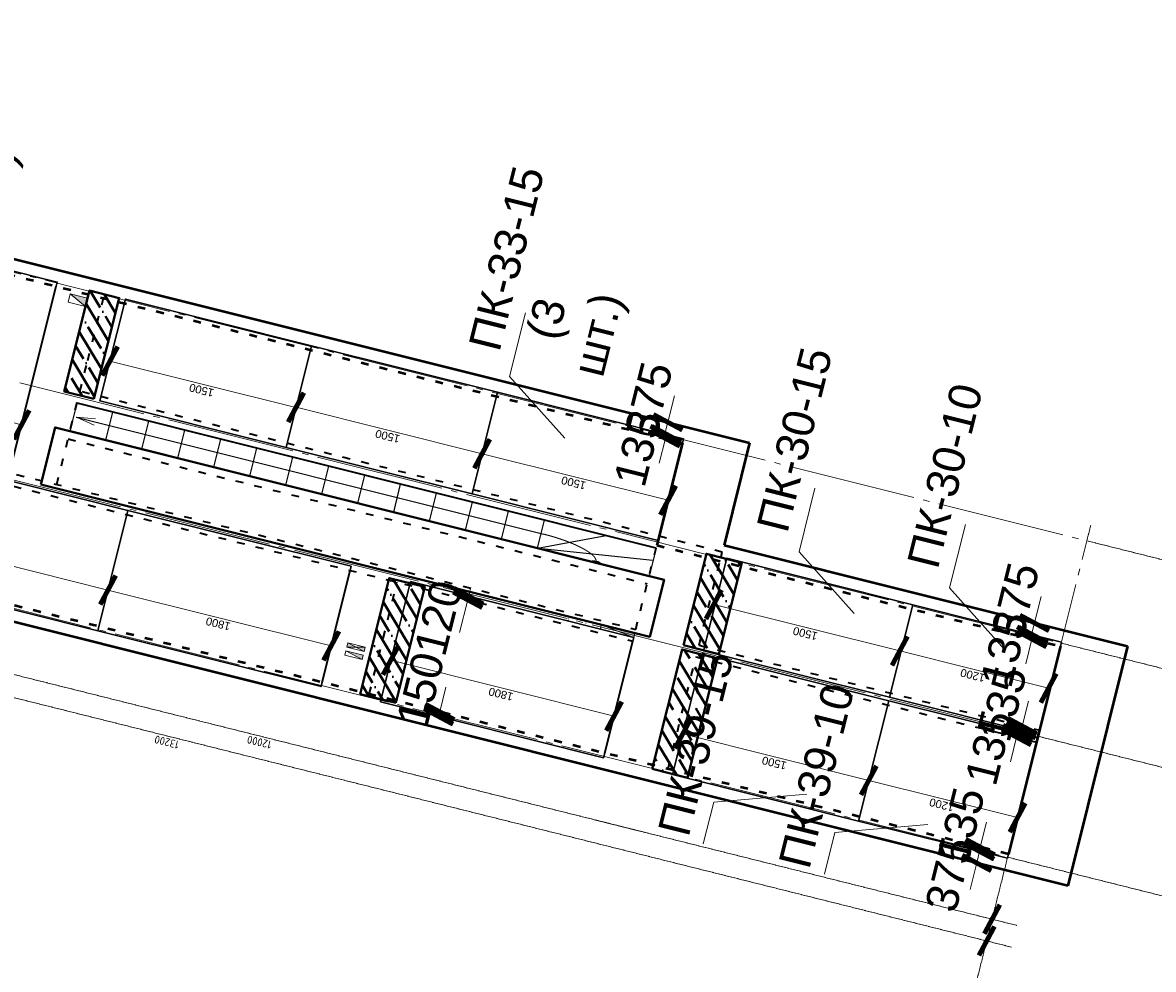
# Model space of a CAD drawing. Header units: millimetres. Extents: x -2096172177 to 2055029645, y -728784453 to 1899906214.
# Tile 31 of 109: x -1998404222 to -1976196839, y 1680583815 to 1699185619. Entities that reach past the tile are written whole.
import ezdxf

# ---------------------------------------------------------------- set-up
doc = ezdxf.new("R2010")
doc.units = ezdxf.units.MM
doc.linetypes.add('ACAD_ISO03W100', pattern=[30, 12, -18])
doc.linetypes.add('DASHDOT_axis', pattern=[24, 20, -1.5, 1, -1.5])
for name, color, linetype, lineweight in [('Вентканалы', 214, 'Continuous', 18), ('Внутренние стены', 3, 'Continuous', 35), ('Лестница', 7, 'Continuous', 25), ('Монолитные участки', 6, 'Continuous', 40), ('Наружные стены', 1, 'Continuous', 50), ('Плиты', 5, 'Continuous', 30), ('Размеры плит', 202, 'Continuous', 18), ('Толщины привязок', 130, 'Continuous', 18)]:
    doc.layers.add(name, color=color, linetype=linetype, lineweight=lineweight)
doc.styles.add('GOST-2.304_Type-B', font='GOST Common.ttf')
doc.styles.add('стиль для стен', font='arial.ttf')
doc.dimstyles.new('размеры плит', dxfattribs={"dimtxt": 2.5, "dimasz": 2.5, "dimexe": 1.25, "dimexo": 0.625, "dimtad": 1, "dimtxsty": 'стиль для стен', "dimblk": 'ARCHTICK', "dimcen": 2.5, "dimse1": 1, "dimse2": 1, "dimclrt": 3, "dimadec": 0, "dimazin": 0, "dimtfac": 1, "dimtmove": 0, "dimatfit": 3, "dimldrblk": 'CLOSEDBLANK', "dimfxl": 0, "dimarcsym": 0})

# ---------------------------------------------------------------- blocks, each defined once
blk = doc.blocks.new('_ArchTick')
at = {"color": 0, "linetype": 'ByBlock', "const_width": 0.15}
blk.add_lwpolyline([(-0.5, -0.5), (0.5, 0.5)], dxfattribs=at)
blk = doc.blocks.new('л')
at = {"layer": 'Лестница'}
blk.add_line((0, 0), (900, 0), dxfattribs=at)
blk = doc.blocks.new('а')
at = {"layer": 'Лестница'}
blk.add_blockref('л', (-900, 0), dxfattribs=at)
blk = doc.blocks.new('*D605')
at = {"layer": 'Defpoints', "color": 0, "transparency": 16777216}
for p in [(1832868, 937239.7), (1832868, 935439.7), (1832923.5, 935439.7)]:
    blk.add_point(p, dxfattribs=at)
at = {"layer": 'Размеры плит', "color": 0, "lineweight": -2, "transparency": 16777216}
blk.add_line((1832868, 937239.7), (1832868, 935439.7), dxfattribs=at)
at = {"layer": 'Размеры плит', "color": 0, "lineweight": -2, "transparency": 16777216, "xscale": 250, "yscale": 250, "zscale": 250}
for p, rotation in [((1832868, 937239.7), 90), ((1832868, 935439.7), 270)]:
    blk.add_blockref('_ArchTick', p, dxfattribs=dict(at, rotation=rotation))
at = {"layer": 'Размеры плит', "color": 3, "transparency": 16777216, "insert": (1832680.5, 936339.7), "char_height": 250, "attachment_point": 5, "rotation": 90, "style": 'стиль для стен'}
blk.add_mtext('1800', dxfattribs=at)
blk = doc.blocks.new('_ClosedBlank')
at = {"color": 0, "linetype": 'ByBlock', "lineweight": -2}
for p, q in [((-1, 0.2), (0, 0)), ((-1, 0.2), (-1, -0.2)), ((0, 0), (-1, -0.2))]:
    blk.add_line(p, q, dxfattribs=at)
blk = doc.blocks.new('*D606')
at = {"layer": 'Defpoints', "color": 0, "transparency": 16777216}
for p in [(1832923.5, 935439.7), (1832868, 933639.7), (1832885.6, 933639.7)]:
    blk.add_point(p, dxfattribs=at)
at = {"layer": 'Размеры плит', "color": 0, "lineweight": -2, "transparency": 16777216}
blk.add_line((1832868, 935439.7), (1832868, 933639.7), dxfattribs=at)
at = {"layer": 'Размеры плит', "color": 0, "lineweight": -2, "transparency": 16777216, "xscale": 250, "yscale": 250, "zscale": 250}
for p, rotation in [((1832868, 935439.7), 90), ((1832868, 933639.7), 270)]:
    blk.add_blockref('_ArchTick', p, dxfattribs=dict(at, rotation=rotation))
at = {"layer": 'Размеры плит', "color": 3, "transparency": 16777216, "insert": (1832680.5, 934539.7), "char_height": 250, "attachment_point": 5, "rotation": 90, "style": 'стиль для стен'}
blk.add_mtext('1800', dxfattribs=at)
blk = doc.blocks.new('*D607')
at = {"layer": 'Defpoints', "color": 0, "transparency": 16777216}
for p in [(1832880.4, 933160.7), (1832880.4, 931359.7), (1832880.4, 931359.7)]:
    blk.add_point(p, dxfattribs=at)
at = {"layer": 'Размеры плит', "color": 0, "lineweight": -2, "transparency": 16777216}
blk.add_line((1832880.4, 933160.7), (1832880.4, 931359.7), dxfattribs=at)
at = {"layer": 'Размеры плит', "color": 0, "lineweight": -2, "transparency": 16777216, "xscale": 250, "yscale": 250, "zscale": 250}
for p, rotation in [((1832880.4, 933160.7), 90), ((1832880.4, 931359.7), 270)]:
    blk.add_blockref('_ArchTick', p, dxfattribs=dict(at, rotation=rotation))
at = {"layer": 'Размеры плит', "color": 3, "transparency": 16777216, "insert": (1832692.9, 932260.2), "char_height": 250, "attachment_point": 5, "rotation": 90, "style": 'стиль для стен'}
blk.add_mtext('1800', dxfattribs=at)
blk = doc.blocks.new('*D608')
at = {"layer": 'Defpoints', "color": 0, "transparency": 16777216}
for p in [(1832880.4, 930804.5), (1832865.7, 929304.7), (1832880.4, 929304.7)]:
    blk.add_point(p, dxfattribs=at)
at = {"layer": 'Размеры плит', "color": 0, "lineweight": -2, "transparency": 16777216}
blk.add_line((1832865.7, 930804.5), (1832865.7, 929304.7), dxfattribs=at)
at = {"layer": 'Размеры плит', "color": 0, "lineweight": -2, "transparency": 16777216, "xscale": 250, "yscale": 250, "zscale": 250}
for p, rotation in [((1832865.7, 930804.5), 90), ((1832865.7, 929304.7), 270)]:
    blk.add_blockref('_ArchTick', p, dxfattribs=dict(at, rotation=rotation))
at = {"layer": 'Размеры плит', "color": 3, "transparency": 16777216, "insert": (1832678.2, 930054.6), "char_height": 250, "attachment_point": 5, "rotation": 90, "style": 'стиль для стен'}
blk.add_mtext('1500', dxfattribs=at)
blk = doc.blocks.new('*D609')
at = {"layer": 'Defpoints', "color": 0, "transparency": 16777216}
for p in [(1832865.7, 929304.7), (1832865.7, 928104.7), (1832865.7, 928104.7)]:
    blk.add_point(p, dxfattribs=at)
at = {"layer": 'Размеры плит', "color": 0, "lineweight": -2, "transparency": 16777216}
blk.add_line((1832865.7, 929304.7), (1832865.7, 928104.7), dxfattribs=at)
at = {"layer": 'Размеры плит', "color": 0, "lineweight": -2, "transparency": 16777216, "xscale": 250, "yscale": 250, "zscale": 250}
for p, rotation in [((1832865.7, 929304.7), 90), ((1832865.7, 928104.7), 270)]:
    blk.add_blockref('_ArchTick', p, dxfattribs=dict(at, rotation=rotation))
at = {"layer": 'Размеры плит', "color": 3, "transparency": 16777216, "insert": (1832678.2, 928704.7), "char_height": 250, "attachment_point": 5, "rotation": 90, "style": 'стиль для стен'}
blk.add_mtext('1200', dxfattribs=at)
blk = doc.blocks.new('*D610')
at = {"layer": 'Defpoints', "color": 0, "transparency": 16777216}
for p in [(1837044.1, 930815.3), (1837029.4, 929315.4), (1837044.1, 929315.4)]:
    blk.add_point(p, dxfattribs=at)
at = {"layer": 'Размеры плит', "color": 0, "lineweight": -2, "transparency": 16777216}
blk.add_line((1837029.4, 930815.3), (1837029.4, 929315.4), dxfattribs=at)
at = {"layer": 'Размеры плит', "color": 0, "lineweight": -2, "transparency": 16777216, "xscale": 250, "yscale": 250, "zscale": 250}
for p, rotation in [((1837029.4, 930815.3), 90), ((1837029.4, 929315.4), 270)]:
    blk.add_blockref('_ArchTick', p, dxfattribs=dict(at, rotation=rotation))
at = {"layer": 'Размеры плит', "color": 3, "transparency": 16777216, "insert": (1836841.9, 930065.4), "char_height": 250, "attachment_point": 5, "rotation": 90, "style": 'стиль для стен'}
blk.add_mtext('1500', dxfattribs=at)
blk = doc.blocks.new('*D611')
at = {"layer": 'Defpoints', "color": 0, "transparency": 16777216}
for p in [(1837029.4, 929315.4), (1837029.4, 928115.4), (1837029.4, 928115.4)]:
    blk.add_point(p, dxfattribs=at)
at = {"layer": 'Размеры плит', "color": 0, "lineweight": -2, "transparency": 16777216}
blk.add_line((1837029.4, 929315.4), (1837029.4, 928115.4), dxfattribs=at)
at = {"layer": 'Размеры плит', "color": 0, "lineweight": -2, "transparency": 16777216, "xscale": 250, "yscale": 250, "zscale": 250}
for p, rotation in [((1837029.4, 929315.4), 90), ((1837029.4, 928115.4), 270)]:
    blk.add_blockref('_ArchTick', p, dxfattribs=dict(at, rotation=rotation))
at = {"layer": 'Размеры плит', "color": 3, "transparency": 16777216, "insert": (1836841.9, 928715.4), "char_height": 250, "attachment_point": 5, "rotation": 90, "style": 'стиль для стен'}
blk.add_mtext('1200', dxfattribs=at)
blk = doc.blocks.new('*D613')
at = {"layer": 'Defpoints', "color": 0, "transparency": 16777216}
for p in [(1837222.5, 938209.5), (1837222.5, 936409.5), (1837224.8, 936409.5)]:
    blk.add_point(p, dxfattribs=at)
at = {"layer": 'Размеры плит', "color": 0, "lineweight": -2, "transparency": 16777216}
blk.add_line((1837224.8, 938209.5), (1837224.8, 936409.5), dxfattribs=at)
at = {"layer": 'Размеры плит', "color": 0, "lineweight": -2, "transparency": 16777216, "xscale": 250, "yscale": 250, "zscale": 250}
for p, rotation in [((1837224.8, 938209.5), 90), ((1837224.8, 936409.5), 270)]:
    blk.add_blockref('_ArchTick', p, dxfattribs=dict(at, rotation=rotation))
at = {"layer": 'Размеры плит', "color": 3, "transparency": 16777216, "insert": (1837037.3, 937309.5), "char_height": 250, "attachment_point": 5, "rotation": 90, "style": 'стиль для стен'}
blk.add_mtext('1800', dxfattribs=at)
blk = doc.blocks.new('*D614')
at = {"layer": 'Defpoints', "color": 0, "transparency": 16777216}
for p in [(1839828.4, 935859.7), (1839828.4, 934359.7), (1839828.4, 934359.7)]:
    blk.add_point(p, dxfattribs=at)
at = {"layer": 'Размеры плит', "color": 0, "lineweight": -2, "transparency": 16777216}
blk.add_line((1839828.4, 935859.7), (1839828.4, 934359.7), dxfattribs=at)
at = {"layer": 'Размеры плит', "color": 0, "lineweight": -2, "transparency": 16777216, "xscale": 250, "yscale": 250, "zscale": 250}
for p, rotation in [((1839828.4, 935859.7), 90), ((1839828.4, 934359.7), 270)]:
    blk.add_blockref('_ArchTick', p, dxfattribs=dict(at, rotation=rotation))
at = {"layer": 'Размеры плит', "color": 3, "transparency": 16777216, "insert": (1839640.9, 935109.7), "char_height": 250, "attachment_point": 5, "rotation": 90, "style": 'стиль для стен'}
blk.add_mtext('1500', dxfattribs=at)
blk = doc.blocks.new('*D615')
at = {"layer": 'Defpoints', "color": 0, "transparency": 16777216}
for p in [(1839828.4, 934359.7), (1839828.4, 932859.7), (1839842.4, 932859.7)]:
    blk.add_point(p, dxfattribs=at)
at = {"layer": 'Размеры плит', "color": 0, "lineweight": -2, "transparency": 16777216}
blk.add_line((1839842.4, 934359.7), (1839842.4, 932859.7), dxfattribs=at)
at = {"layer": 'Размеры плит', "color": 0, "lineweight": -2, "transparency": 16777216, "xscale": 250, "yscale": 250, "zscale": 250}
for p, rotation in [((1839842.4, 934359.7), 90), ((1839842.4, 932859.7), 270)]:
    blk.add_blockref('_ArchTick', p, dxfattribs=dict(at, rotation=rotation))
at = {"layer": 'Размеры плит', "color": 3, "transparency": 16777216, "insert": (1839654.9, 933609.7), "char_height": 250, "attachment_point": 5, "rotation": 90, "style": 'стиль для стен'}
blk.add_mtext('1500', dxfattribs=at)
blk = doc.blocks.new('*D616')
at = {"layer": 'Defpoints', "color": 0, "transparency": 16777216}
for p in [(1839842.4, 932859.7), (1839840.8, 931359.7), (1839842.4, 931359.7)]:
    blk.add_point(p, dxfattribs=at)
at = {"layer": 'Размеры плит', "color": 0, "lineweight": -2, "transparency": 16777216}
blk.add_line((1839840.8, 932859.7), (1839840.8, 931359.7), dxfattribs=at)
at = {"layer": 'Размеры плит', "color": 0, "lineweight": -2, "transparency": 16777216, "xscale": 250, "yscale": 250, "zscale": 250}
for p, rotation in [((1839840.8, 932859.7), 90), ((1839840.8, 931359.7), 270)]:
    blk.add_blockref('_ArchTick', p, dxfattribs=dict(at, rotation=rotation))
at = {"layer": 'Размеры плит', "color": 3, "transparency": 16777216, "insert": (1839653.3, 932109.7), "char_height": 250, "attachment_point": 5, "rotation": 90, "style": 'стиль для стен'}
blk.add_mtext('1500', dxfattribs=at)
blk = doc.blocks.new('*D619')
at = {"layer": 'Defpoints', "color": 0, "transparency": 16777216}
for p in [(1838389.9, 928334.4), (1838524.9, 928316.5), (1838389.9, 928227.3)]:
    blk.add_point(p, dxfattribs=at)
at = {"layer": 'Размеры плит', "color": 0, "lineweight": -2, "transparency": 16777216}
for p, q in [((1838389.9, 928334.4), (1837589.9, 928334.4)), ((1838524.9, 928334.4), (1838389.9, 928334.4))]:
    blk.add_line(p, q, dxfattribs=at)
at = {"layer": 'Размеры плит', "color": 0, "lineweight": -2, "transparency": 16777216, "xscale": 250, "yscale": 250, "zscale": 250, "rotation": 180}
blk.add_blockref('_ArchTick', (1838389.9, 928334.4), dxfattribs=at)
at = {"layer": 'Размеры плит', "color": 0, "lineweight": -2, "transparency": 16777216, "xscale": 250, "yscale": 250, "zscale": 250}
blk.add_blockref('_ArchTick', (1838524.9, 928334.4), dxfattribs=at)
at = {"layer": 'Размеры плит', "color": 3, "transparency": 16777216, "insert": (1837864.9, 928521.9), "char_height": 250, "attachment_point": 5, "style": 'стиль для стен'}
blk.add_mtext('135', dxfattribs=at)
blk = doc.blocks.new('*D620')
at = {"layer": 'Defpoints', "color": 0, "transparency": 16777216}
for p in [(1838524.9, 928334.4), (1838899.9, 928346.1), (1838899.9, 928334.4)]:
    blk.add_point(p, dxfattribs=at)
at = {"layer": 'Размеры плит', "color": 0, "lineweight": -2, "transparency": 16777216}
for p, q in [((1838524.9, 928346.1), (1838899.9, 928346.1)), ((1838899.9, 928346.1), (1839749.9, 928346.1))]:
    blk.add_line(p, q, dxfattribs=at)
at = {"layer": 'Размеры плит', "color": 0, "lineweight": -2, "transparency": 16777216, "xscale": 250, "yscale": 250, "zscale": 250, "rotation": 180}
blk.add_blockref('_ArchTick', (1838524.9, 928346.1), dxfattribs=at)
at = {"layer": 'Размеры плит', "color": 0, "lineweight": -2, "transparency": 16777216, "xscale": 250, "yscale": 250, "zscale": 250}
blk.add_blockref('_ArchTick', (1838899.9, 928346.1), dxfattribs=at)
at = {"layer": 'Размеры плит', "color": 3, "transparency": 16777216, "insert": (1839449.9, 928533.6), "char_height": 250, "attachment_point": 5, "style": 'стиль для стен'}
blk.add_mtext('375', dxfattribs=at)
blk = doc.blocks.new('*D621')
at = {"layer": 'Defpoints', "color": 0, "transparency": 16777216}
for p in [(1841697, 931497.9), (1841832, 931480.1), (1841697, 931390.9)]:
    blk.add_point(p, dxfattribs=at)
at = {"layer": 'Размеры плит', "color": 0, "lineweight": -2, "transparency": 16777216}
for p, q in [((1841697, 931497.9), (1840897, 931497.9)), ((1841832, 931497.9), (1841697, 931497.9))]:
    blk.add_line(p, q, dxfattribs=at)
at = {"layer": 'Размеры плит', "color": 0, "lineweight": -2, "transparency": 16777216, "xscale": 250, "yscale": 250, "zscale": 250, "rotation": 180}
blk.add_blockref('_ArchTick', (1841697, 931497.9), dxfattribs=at)
at = {"layer": 'Размеры плит', "color": 0, "lineweight": -2, "transparency": 16777216, "xscale": 250, "yscale": 250, "zscale": 250}
blk.add_blockref('_ArchTick', (1841832, 931497.9), dxfattribs=at)
at = {"layer": 'Размеры плит', "color": 3, "transparency": 16777216, "insert": (1841172, 931685.4), "char_height": 250, "attachment_point": 5, "style": 'стиль для стен'}
blk.add_mtext('135', dxfattribs=at)
blk = doc.blocks.new('*D622')
at = {"layer": 'Defpoints', "color": 0, "transparency": 16777216}
for p in [(1841832, 931497.9), (1842207, 931509.6), (1842207, 931497.9)]:
    blk.add_point(p, dxfattribs=at)
at = {"layer": 'Размеры плит', "color": 0, "lineweight": -2, "transparency": 16777216}
for p, q in [((1841832, 931509.6), (1842207, 931509.6)), ((1842207, 931509.6), (1843057, 931509.6))]:
    blk.add_line(p, q, dxfattribs=at)
at = {"layer": 'Размеры плит', "color": 0, "lineweight": -2, "transparency": 16777216, "xscale": 250, "yscale": 250, "zscale": 250, "rotation": 180}
blk.add_blockref('_ArchTick', (1841832, 931509.6), dxfattribs=at)
at = {"layer": 'Размеры плит', "color": 0, "lineweight": -2, "transparency": 16777216, "xscale": 250, "yscale": 250, "zscale": 250}
blk.add_blockref('_ArchTick', (1842207, 931509.6), dxfattribs=at)
at = {"layer": 'Размеры плит', "color": 3, "transparency": 16777216, "insert": (1842757, 931697.1), "char_height": 250, "attachment_point": 5, "style": 'стиль для стен'}
blk.add_mtext('375', dxfattribs=at)
blk = doc.blocks.new('*D623')
at = {"layer": 'Defpoints', "color": 0, "transparency": 16777216}
for p in [(1831689.9, 928332.3), (1831554.9, 928145.6), (1831689.9, 928189.3)]:
    blk.add_point(p, dxfattribs=at)
at = {"layer": 'Размеры плит', "color": 0, "lineweight": -2, "transparency": 16777216}
for p, q in [((1831554.9, 928332.3), (1831689.9, 928332.3)), ((1831689.9, 928332.3), (1832489.9, 928332.3))]:
    blk.add_line(p, q, dxfattribs=at)
at = {"layer": 'Размеры плит', "color": 0, "lineweight": -2, "transparency": 16777216, "xscale": 250, "yscale": 250, "zscale": 250, "rotation": 180}
blk.add_blockref('_ArchTick', (1831554.9, 928332.3), dxfattribs=at)
at = {"layer": 'Размеры плит', "color": 0, "lineweight": -2, "transparency": 16777216, "xscale": 250, "yscale": 250, "zscale": 250}
blk.add_blockref('_ArchTick', (1831689.9, 928332.3), dxfattribs=at)
at = {"layer": 'Размеры плит', "color": 3, "transparency": 16777216, "insert": (1832214.9, 928519.8), "char_height": 250, "attachment_point": 5, "style": 'стиль для стен'}
blk.add_mtext('135', dxfattribs=at)
blk = doc.blocks.new('*D624')
at = {"layer": 'Defpoints', "color": 0, "transparency": 16777216}
for p in [(1831179.9, 928332.3), (1831179.9, 928328.3), (1831554.9, 928332.3)]:
    blk.add_point(p, dxfattribs=at)
at = {"layer": 'Размеры плит', "color": 0, "lineweight": -2, "transparency": 16777216}
for p, q in [((1831179.9, 928328.3), (1830329.9, 928328.3)), ((1831554.9, 928328.3), (1831179.9, 928328.3))]:
    blk.add_line(p, q, dxfattribs=at)
at = {"layer": 'Размеры плит', "color": 0, "lineweight": -2, "transparency": 16777216, "xscale": 250, "yscale": 250, "zscale": 250, "rotation": 180}
blk.add_blockref('_ArchTick', (1831179.9, 928328.3), dxfattribs=at)
at = {"layer": 'Размеры плит', "color": 0, "lineweight": -2, "transparency": 16777216, "xscale": 250, "yscale": 250, "zscale": 250}
blk.add_blockref('_ArchTick', (1831554.9, 928328.3), dxfattribs=at)
at = {"layer": 'Размеры плит', "color": 3, "transparency": 16777216, "insert": (1830629.9, 928515.8), "char_height": 250, "attachment_point": 5, "style": 'стиль для стен'}
blk.add_mtext('375', dxfattribs=at)
blk = doc.blocks.new('*D625')
at = {"layer": 'Defpoints', "color": 0, "transparency": 16777216}
for p in [(1835544.9, 928328.3), (1835679.9, 928256.1), (1835679.9, 928243.4)]:
    blk.add_point(p, dxfattribs=at)
at = {"layer": 'Размеры плит', "color": 0, "lineweight": -2, "transparency": 16777216}
for p, q in [((1835544.9, 928243.4), (1835679.9, 928243.4)), ((1835679.9, 928243.4), (1836479.9, 928243.4))]:
    blk.add_line(p, q, dxfattribs=at)
at = {"layer": 'Размеры плит', "color": 0, "lineweight": -2, "transparency": 16777216, "xscale": 250, "yscale": 250, "zscale": 250, "rotation": 180}
blk.add_blockref('_ArchTick', (1835544.9, 928243.4), dxfattribs=at)
at = {"layer": 'Размеры плит', "color": 0, "lineweight": -2, "transparency": 16777216, "xscale": 250, "yscale": 250, "zscale": 250}
blk.add_blockref('_ArchTick', (1835679.9, 928243.4), dxfattribs=at)
at = {"layer": 'Размеры плит', "color": 3, "transparency": 16777216, "insert": (1836204.9, 928430.9), "char_height": 250, "attachment_point": 5, "style": 'стиль для стен'}
blk.add_mtext('135', dxfattribs=at)
blk = doc.blocks.new('*D626')
at = {"layer": 'Defpoints', "color": 0, "transparency": 16777216}
for p in [(1835299.9, 928264.9), (1835299.9, 928223.2), (1835434.9, 928223.2)]:
    blk.add_point(p, dxfattribs=at)
at = {"layer": 'Размеры плит', "color": 0, "lineweight": -2, "transparency": 16777216}
for p, q in [((1835299.9, 928264.9), (1834499.9, 928264.9)), ((1835434.9, 928264.9), (1835299.9, 928264.9))]:
    blk.add_line(p, q, dxfattribs=at)
at = {"layer": 'Размеры плит', "color": 0, "lineweight": -2, "transparency": 16777216, "xscale": 250, "yscale": 250, "zscale": 250, "rotation": 180}
blk.add_blockref('_ArchTick', (1835299.9, 928264.9), dxfattribs=at)
at = {"layer": 'Размеры плит', "color": 0, "lineweight": -2, "transparency": 16777216, "xscale": 250, "yscale": 250, "zscale": 250}
blk.add_blockref('_ArchTick', (1835434.9, 928264.9), dxfattribs=at)
at = {"layer": 'Размеры плит', "color": 3, "transparency": 16777216, "insert": (1834774.9, 928452.4), "char_height": 250, "attachment_point": 5, "style": 'стиль для стен'}
blk.add_mtext('135', dxfattribs=at)
blk = doc.blocks.new('*D631')
at = {"layer": 'Defpoints', "color": 0, "transparency": 16777216}
for p in [(1831539.9, 932677.1), (1831689.9, 932690.8), (1831689.9, 932677.1)]:
    blk.add_point(p, dxfattribs=at)
at = {"layer": 'Размеры плит', "color": 0, "lineweight": -2, "transparency": 16777216}
for p, q in [((1831539.9, 932690.8), (1831689.9, 932690.8)), ((1831689.9, 932690.8), (1832489.9, 932690.8))]:
    blk.add_line(p, q, dxfattribs=at)
at = {"layer": 'Размеры плит', "color": 0, "lineweight": -2, "transparency": 16777216, "xscale": 250, "yscale": 250, "zscale": 250, "rotation": 180}
blk.add_blockref('_ArchTick', (1831539.9, 932690.8), dxfattribs=at)
at = {"layer": 'Размеры плит', "color": 0, "lineweight": -2, "transparency": 16777216, "xscale": 250, "yscale": 250, "zscale": 250}
blk.add_blockref('_ArchTick', (1831689.9, 932690.8), dxfattribs=at)
at = {"layer": 'Размеры плит', "color": 3, "transparency": 16777216, "insert": (1832214.9, 932878.3), "char_height": 250, "attachment_point": 5, "style": 'стиль для стен'}
blk.add_mtext('150', dxfattribs=at)
blk = doc.blocks.new('*D632')
at = {"layer": 'Defpoints', "color": 0, "transparency": 16777216}
for p in [(1835299.9, 932690.8), (1835299.9, 932690.8), (1835419.9, 932690.8)]:
    blk.add_point(p, dxfattribs=at)
at = {"layer": 'Размеры плит', "color": 0, "lineweight": -2, "transparency": 16777216}
for p, q in [((1835299.9, 932690.8), (1834249.9, 932690.8)), ((1835419.9, 932690.8), (1835299.9, 932690.8)), ((1835419.9, 932690.8), (1835669.9, 932690.8))]:
    blk.add_line(p, q, dxfattribs=at)
at = {"layer": 'Размеры плит', "color": 0, "lineweight": -2, "transparency": 16777216, "xscale": 250, "yscale": 250, "zscale": 250}
blk.add_blockref('_ArchTick', (1835299.9, 932690.8), dxfattribs=at)
at = {"layer": 'Размеры плит', "color": 0, "lineweight": -2, "transparency": 16777216, "xscale": 250, "yscale": 250, "zscale": 250, "rotation": 180}
blk.add_blockref('_ArchTick', (1835419.9, 932690.8), dxfattribs=at)
at = {"layer": 'Размеры плит', "color": 3, "transparency": 16777216, "insert": (1834524.9, 932878.3), "char_height": 250, "attachment_point": 5, "style": 'стиль для стен'}
blk.add_mtext('120', dxfattribs=at)
blk = doc.blocks.new('Фасад (на основе 1 эт)')
at = {"layer": 'Вентканалы'}
h = blk.add_hatch(color=256, dxfattribs=at)
h.dxf.hatch_style = 1
h.paths.add_polyline_path([(1841299.91, 936149.504), (1841569.91, 936149.504), (1841569.91, 936289.504)])
h = blk.add_hatch(color=256, dxfattribs=at)
h.dxf.hatch_style = 1
h.paths.add_polyline_path([(1832689.913, 933379.68), (1832829.913, 933379.68), (1832829.913, 933519.68)])
h = blk.add_hatch(color=256, dxfattribs=at)
h.dxf.hatch_style = 1
h.paths.add_polyline_path([(1833089.913, 933519.68), (1832949.913, 933519.68), (1833019.913, 933449.68)])
h.paths.add_polyline_path([(1833089.913, 933379.68), (1833019.913, 933449.68), (1832949.913, 933379.68)])
h = blk.add_hatch(color=256, dxfattribs=at)
h.dxf.hatch_style = 1
h.paths.add_polyline_path([(1835559.91, 931629.679), (1835419.91, 931359.679), (1835559.91, 931359.679)])
at = {"layer": 'Монолитные участки'}
h = blk.add_hatch(dxfattribs=at)
h.set_pattern_fill('ANSI35', color=256, scale=100)
h.set_pattern_definition([(45, (1804219.9, 919686.6), (-449.013, 449.013), []), (45, (1804668.9, 919686.6), (-449.013, 449.013), [793.75, -158.75, 0, -158.75])])
h.paths.add_polyline_path([(1835392.562, 940224.679), (1831607.506, 940224.679), (1831607.506, 939919.839), (1835392.562, 939919.839)])
h.paths.add_polyline_path([(1841813.957, 940224.641), (1840548.678, 940226.989), (1839634.948, 941423.988), (1837857.083, 941424.679), (1836813.401, 940224.679), (1835578.928, 940224.679), (1835578.928, 939888.695), (1841813.957, 939888.695)])
h.paths.add_polyline_path([(1837399.91, 936149.504), (1835559.91, 936149.504), (1835559.91, 931239.679), (1837399.91, 931239.679), (1837399.91, 931763.211, -0.23437072), (1837387.334, 931788.565, -0.23437072), (1837399.91, 931813.919)])
h.paths.add_polyline_path([(1841809.91, 936149.504), (1841569.91, 936149.504), (1841569.91, 936149.504), (1841299.91, 936149.504), (1838559.91, 936149.504), (1838559.91, 935909.504), (1841809.91, 935909.504)])
h.paths.add_polyline_path([(1835365.686, 933327.547), (1831626.345, 933327.547), (1831626.345, 933040.699), (1835365.686, 933040.699)])
h.paths.add_polyline_path([(1835420.074, 930970.466), (1831570.551, 930970.462), (1831569.91, 930684.764), (1835420.074, 930684.679)])
h.paths.add_polyline_path([(1838508.31, 930966.898), (1835562.787, 930966.894), (1835562.146, 930681.196), (1838508.31, 930681.111)])
at = {"linetype": 'DASHDOT_axis'}
for p, q in [((1828889.91, 927904.679), (1828889.91, 941504.679)), ((1829589.91, 940304.679), (1829589.91, 930904.679)), ((1829589.91, 931304.679), (1829589.91, 927904.679)), ((1828389.91, 928104.679), (1827389.91, 928104.679)), ((1831589.91, 928104.679), (1828389.91, 928104.679)), ((1828827.41, 928104.679), (1828764.91, 928104.679)), ((1829527.41, 928104.679), (1829464.91, 928104.679)), ((1831589.91, 928104.679), (1831589.91, 924904.679)), ((1835489.91, 928104.679), (1835489.91, 924904.679)), ((1838489.91, 928104.679), (1838489.91, 924904.679)), ((1841789.91, 928104.679), (1841789.91, 924904.679)), ((1841789.91, 928104.679), (1842289.91, 928104.679))]:
    blk.add_line(p, q, dxfattribs=at)
at = {"linetype": 'DASHDOT_axis', "lineweight": 20, "ltscale": 100}
for p, q in [((1831589.91, 941304.679), (1831589.91, 928104.679)), ((1835489.91, 941304.679), (1835489.91, 928104.679)), ((1838489.91, 941304.679), (1838489.91, 928104.679)), ((1841789.91, 941304.679), (1841789.91, 928104.679))]:
    blk.add_line(p, q, dxfattribs=at)
at = {"linetype": 'DASHDOT_axis', "lineweight": 15, "ltscale": 100}
blk.add_line((1831589.91, 928104.679), (1841789.91, 928104.679), dxfattribs=at)
at = {"layer": 'Вентканалы'}
for p, q in [((1841299.91, 936149.504), (1841569.91, 936289.504)), ((1832689.913, 933379.68), (1832829.913, 933519.68)), ((1832949.913, 933379.68), (1833089.913, 933519.68)), ((1832949.913, 933519.68), (1833089.913, 933379.68)), ((1835559.91, 931629.679), (1835419.91, 931359.679))]:
    blk.add_line(p, q, dxfattribs=at)
for points in [[(1841299.91, 936289.504), (1841569.91, 936289.504), (1841569.91, 936149.504), (1841299.91, 936149.504)], [(1832689.913, 933519.68), (1832829.913, 933519.68), (1832829.913, 933379.68), (1832689.913, 933379.68)], [(1832949.913, 933519.68), (1833089.913, 933519.68), (1833089.913, 933379.68), (1832949.913, 933379.68)], [(1835419.91, 931359.679), (1835419.91, 931629.679), (1835559.91, 931629.679), (1835559.91, 931359.679)]]:
    blk.add_lwpolyline(points, close=True, dxfattribs=at)
at = {"layer": 'Вентканалы', "linetype": 'ACAD_ISO03W100'}
blk.add_lwpolyline([(1835419.91, 931889.679), (1835559.91, 931889.679), (1835559.91, 931749.679), (1835419.91, 931749.679)], close=True, dxfattribs=at)
at = {"layer": 'Внутренние стены', "linetype": 'ACAD_ISO03W100', "ltscale": 10}
for p, q in [((1835299.91, 940104.679), (1835299.91, 931359.679)), ((1835679.91, 940104.679), (1835679.91, 931359.679)), ((1835679.91, 936029.504), (1839675.243, 936029.504)), ((1837149.91, 936029.504), (1837149.91, 931359.68)), ((1838679.917, 930849.685), (1838679.77, 936027.872)), ((1839675.243, 936029.504), (1841689.91, 936029.504)), ((1831689.913, 933259.68), (1835300.452, 933259.68)), ((1835679.91, 931359.679), (1838299.91, 931359.679)), ((1831689.91, 930849.679), (1835299.91, 930849.679)), ((1835299.91, 930849.679), (1835299.91, 928104.679)), ((1835679.91, 930849.679), (1835679.91, 928104.679)), ((1835679.91, 930849.679), (1838489.91, 930849.679))]:
    blk.add_line(p, q, dxfattribs=at)
at = {"layer": 'Внутренние стены'}
for p, q in [((1835679.91, 936409.504), (1839675.243, 936409.504)), ((1839675.243, 936409.504), (1841689.91, 936409.504)), ((1838299.903, 931359.674), (1838299.77, 936027.862)), ((1831689.913, 933639.68), (1835300.452, 933639.68)), ((1831689.91, 931359.679), (1835299.91, 931359.679)), ((1838489.91, 930849.679), (1838679.91, 930849.679)), ((1835299.91, 928104.679), (1835679.91, 928104.679))]:
    blk.add_line(p, q, dxfattribs=at)
at = {"layer": 'Лестница'}
for p, q in [((1837399.91, 932259.679), (1837399.91, 936029.679)), ((1837399.91, 936029.679), (1838299.91, 936029.679)), ((1837869.182, 936008.565), (1837869.182, 932238.565)), ((1838299.91, 936029.679), (1838299.91, 931359.679)), ((1837399.91, 935739.679), (1838299.91, 935739.679)), ((1837399.91, 935449.679), (1838299.91, 935449.679)), ((1837399.91, 935159.679), (1838299.91, 935159.679)), ((1837399.91, 934869.679), (1838299.91, 934869.679)), ((1837399.91, 934579.679), (1838299.91, 934579.679)), ((1837399.91, 934289.679), (1838299.91, 934289.679)), ((1837399.91, 933999.679), (1838299.91, 933999.679)), ((1837399.91, 933709.679), (1838299.91, 933709.679)), ((1837399.91, 933419.679), (1838299.91, 933419.679)), ((1837399.91, 933129.679), (1838299.91, 933129.679)), ((1837399.91, 932839.679), (1838299.91, 932839.679)), ((1837399.91, 932549.679), (1838299.91, 932549.679)), ((1837399.91, 932549.679), (1838299.91, 932549.679)), ((1837399.91, 932549.679), (1838299.91, 932549.679)), ((1837399.91, 932549.679), (1838299.91, 932549.679)), ((1837399.91, 932549.679), (1838299.91, 932549.679)), ((1837399.91, 932259.679), (1837399.91, 931359.679)), ((1837399.91, 932259.679), (1838299.91, 932259.679)), ((1837399.91, 932259.679), (1838299.91, 931762.553)), ((1837400.45, 932252.014), (1837907.099, 931360.983)), ((1838299.91, 931359.679), (1837399.91, 931359.68))]:
    blk.add_line(p, q, dxfattribs=at)
at = {"layer": 'Лестница', "linetype": 'DASHDOT_axis', "lineweight": 15, "ltscale": 100}
for p, q in [((1837869.44, 936008.18), (1837765.907, 935858.441)), ((1837869.182, 936008.565), (1837970.476, 935859.53))]:
    blk.add_line(p, q, dxfattribs=at)
at = {"layer": 'Лестница'}
blk.add_circle((1837419.182, 931788.565), 31.847, dxfattribs=at)
at = {"layer": 'Лестница', "linetype": 'DASHDOT_axis', "lineweight": 15, "ltscale": 100}
blk.add_arc((1837419.182, 932238.565), 450, 270, 0, dxfattribs=at)
at = {"layer": 'Монолитные участки'}
blk.add_line((1837399.91, 936029.504), (1837399.91, 931359.68), dxfattribs=at)
for points in [[(1835559.91, 936149.504), (1837399.91, 936149.504), (1837399.91, 931239.679), (1835559.91, 931239.679)], [(1838559.91, 935909.504), (1841809.91, 935909.504), (1841809.91, 936149.504), (1838559.91, 936149.504)], [(1831626.345, 933040.699), (1835365.686, 933040.699), (1835365.686, 933327.547), (1831626.345, 933327.547)], [(1831570.551, 930970.462), (1835420.074, 930970.466), (1835420.074, 930684.679), (1831569.91, 930684.764)], [(1835562.787, 930966.894), (1838508.31, 930966.898), (1838508.31, 930681.111), (1835562.146, 930681.196)]]:
    blk.add_lwpolyline(points, close=True, dxfattribs=at)
at = {"layer": 'Наружные стены'}
for p, q in [((1831179.91, 927594.679), (1831179.91, 940614.679)), ((1842199.91, 940614.679), (1842199.91, 930849.679)), ((1841689.91, 931359.679), (1838389.91, 931359.679)), ((1842199.91, 930849.679), (1838899.91, 930849.679)), ((1838899.91, 930849.679), (1838899.91, 927594.679)), ((1838389.91, 928104.679), (1831689.91, 928104.679)), ((1838899.91, 927594.679), (1831179.91, 927594.679))]:
    blk.add_line(p, q, dxfattribs=at)
at = {"layer": 'Наружные стены', "linetype": 'ACAD_ISO03W100', "ltscale": 10}
for p, q in [((1831689.91, 928104.679), (1831689.91, 940104.679)), ((1841689.91, 940104.679), (1841689.91, 931359.679)), ((1838389.91, 931359.679), (1838389.91, 928104.679))]:
    blk.add_line(p, q, dxfattribs=at)
at = {"layer": 'Плиты'}
for points in [[(1835544.91, 938209.504), (1841824.91, 938209.504), (1841824.91, 936409.504), (1835544.91, 936409.504)], [(1831554.913, 937239.68), (1835434.913, 937239.68), (1835434.913, 935439.68), (1831554.913, 935439.68)], [(1838544.91, 934359.679), (1841824.91, 934359.679), (1841824.91, 935859.679), (1838544.91, 935859.679)], [(1831554.913, 935439.68), (1835434.913, 935439.68), (1835434.913, 933639.68), (1831554.913, 933639.68)], [(1838544.91, 932859.679), (1841824.91, 932859.679), (1841824.91, 934359.679), (1838544.91, 934359.679)], [(1831539.91, 933159.679), (1835419.91, 933159.679), (1835419.91, 931359.679), (1831539.91, 931359.679)], [(1838544.91, 931359.679), (1841824.91, 931359.679), (1841824.91, 932859.679), (1838544.91, 932859.679)], [(1831554.91, 930804.679), (1835434.91, 930804.679), (1835434.91, 929304.679), (1831554.91, 929304.679)], [(1835544.91, 930804.679), (1838524.91, 930804.679), (1838524.91, 929304.679), (1835544.91, 929304.679)], [(1831554.91, 928104.679), (1835434.91, 928104.679), (1835434.91, 929304.679), (1831554.91, 929304.679)], [(1838524.91, 929304.679), (1835544.91, 929304.679), (1835544.91, 928104.679), (1838524.91, 928104.679)]]:
    blk.add_lwpolyline(points, close=True, dxfattribs=at)
at = {"layer": 'Размеры плит', "color": 40}
for p, q in [((1840940.913, 932261.997), (1842394.886, 932797.921)), ((1842394.886, 932797.921), (1844440.581, 932797.921)), ((1829684.317, 930439.78), (1831030.011, 930439.78)), ((1831030.011, 930439.78), (1831973.213, 929747.982)), ((1837820.012, 929732.179), (1839273.985, 930268.103)), ((1839273.985, 930268.103), (1841319.679, 930268.103)), ((1829684.317, 929462.843), (1831030.011, 929462.843)), ((1831030.011, 929462.843), (1831973.213, 928771.046)), ((1837864.91, 928521.872), (1839318.883, 929057.795)), ((1839318.883, 929057.795), (1841364.578, 929057.795))]:
    blk.add_line(p, q, dxfattribs=at)
at = {"linetype": 'DASHDOT_axis', "xscale": 250, "yscale": 250, "zscale": 250, "rotation": 270}
for p in [(1828889.91, 928104.679), (1829589.91, 928104.679)]:
    blk.add_blockref('_ArchTick', p, dxfattribs=at)
at = {"layer": 'Лестница', "rotation": 90}
for p in [(1837399.91, 935739.679), (1837399.91, 935449.679), (1837399.91, 935159.679), (1837399.91, 934869.679), (1837399.91, 934579.679), (1837399.91, 934289.679), (1837399.91, 933999.679), (1837399.91, 933709.679), (1837399.91, 933419.679), (1837399.91, 933129.679), (1837399.91, 932839.679), (1837399.91, 932549.679)]:
    blk.add_blockref('а', p, dxfattribs=at)
at = {"linetype": 'DASHDOT_axis', "char_height": 250, "attachment_point": 5, "rotation": 90, "style": 'GOST-2.304_Type-B', "bg_fill": 3, "box_fill_scale": 1.1, "bg_fill_color": 256, "bg_fill_true_color": 13158600, "bg_fill_transparency": 0}
for s, insert in [('13200', (1828702.41, 934704.679)), ('12000', (1829402.41, 934002.458))]:
    blk.add_mtext(s, dxfattribs=dict(at, insert=insert))
at = {"layer": 'Размеры плит', "color": 6, "char_height": 250, "width": 2094.33166, "attachment_point": 1, "style": 'стиль для стен'}
for s, insert in [('ПК-63-18   (2 шт.)\\P\\P      ', (1842838.09, 938046.476)), ('ПК-33-15   (3 шт.)\\P\\P      ', (1843033.067, 933170.96)), ('ПК-39-15\\P\\P      ', (1829748.806, 930812.819)), ('ПК-30-15\\P\\P\\P      ', (1839720.006, 930641.142)), ('ПК-39-10\\P\\P      ', (1829685.435, 929835.883)), ('ПК-30-10\\P\\P\\P      ', (1839764.904, 929430.835))]:
    blk.add_mtext(s, dxfattribs=dict(at, insert=insert))
at = {"layer": 'Размеры плит', "color": 40}
for base, p1, p2, picture, middle in [((1837224.824, 936409.504), (1837222.454, 938209.504), (1837222.454, 936409.504), '*D613', (1837037.324, 937309.504)), ((1832868.028, 935439.68), (1832868.028, 937239.68), (1832923.489, 935439.68), '*D605', (1832680.528, 936339.68)), ((1839828.401, 934359.679), (1839828.401, 935859.679), (1839828.401, 934359.679), '*D614', (1839640.901, 935109.679)), ((1832868.028, 933639.68), (1832923.489, 935439.68), (1832885.583, 933639.68), '*D606', (1832680.528, 934539.68)), ((1839842.408, 932859.679), (1839828.401, 934359.679), (1839828.401, 932859.679), '*D615', (1839654.908, 933609.679)), ((1839840.765, 931359.679), (1839842.408, 932859.679), (1839842.408, 931359.679), '*D616', (1839653.265, 932109.679)), ((1837029.433, 928115.436), (1837029.433, 929315.436), (1837029.433, 928115.436), '*D611', (1836841.933, 928715.436)), ((1832865.696, 928104.679), (1832865.696, 929304.679), (1832865.696, 928104.679), '*D609', (1832678.196, 928704.679))]:
    dim = blk.add_linear_dim(base=base, p1=p1, p2=p2, angle=90, dimstyle='размеры плит', dxfattribs=at)
    dim.commit()
    dim.dimension.update_dxf_attribs({"geometry": picture, "text_midpoint": middle})
for base, p1, p2, text, picture, middle in [((1832880.394, 931359.679), (1832880.394, 933160.699), (1832880.394, 931359.679), '1800', '*D607', (1832692.894, 932260.189)), ((1832865.696, 929304.679), (1832880.394, 930804.521), (1832880.394, 929304.679), '1500', '*D608', (1832678.196, 930054.6)), ((1837029.433, 929315.436), (1837044.13, 930815.278), (1837044.13, 929315.436), '1500', '*D610', (1836841.933, 930065.357))]:
    dim = blk.add_linear_dim(base=base, p1=p1, p2=p2, angle=90, text=text, dimstyle='размеры плит', dxfattribs=at)
    dim.commit()
    dim.dimension.update_dxf_attribs({"geometry": picture, "text_midpoint": middle})
for base, p1, p2, picture, middle in [((1831689.91, 932690.815), (1831539.91, 932677.07), (1831689.91, 932677.07), '*D631', (1832214.91, 932878.315)), ((1835299.91, 932690.815), (1835419.91, 932690.815), (1835299.91, 932690.815), '*D632', (1834524.91, 932878.315)), ((1841697.038, 931497.937), (1841832.038, 931480.094), (1841697.038, 931390.879), '*D621', (1841172.038, 931685.437)), ((1842207.038, 931509.639), (1841832.038, 931497.937), (1842207.038, 931497.937), '*D622', (1842757.038, 931697.139)), ((1831179.91, 928328.349), (1831554.91, 928332.322), (1831179.91, 928332.322), '*D624', (1830629.91, 928515.849)), ((1831689.91, 928332.322), (1831554.91, 928145.601), (1831689.91, 928189.301), '*D623', (1832214.91, 928519.822)), ((1838389.91, 928334.372), (1838524.91, 928316.529), (1838389.91, 928227.314), '*D619', (1837864.91, 928521.872)), ((1838899.91, 928346.074), (1838524.91, 928334.372), (1838899.91, 928334.372), '*D620', (1839449.91, 928533.574)), ((1835299.91, 928264.926), (1835434.91, 928223.156), (1835299.91, 928223.156), '*D626', (1834774.91, 928452.426)), ((1835679.91, 928243.37), (1835544.91, 928328.349), (1835679.91, 928256.117), '*D625', (1836204.91, 928430.87))]:
    dim = blk.add_linear_dim(base=base, p1=p1, p2=p2, dimstyle='размеры плит', dxfattribs=at)
    dim.commit()
    dim.dimension.update_dxf_attribs({"geometry": picture, "text_midpoint": middle})

msp = doc.modelspace()

# ---------------------------------------------------------------- block references
at = {"layer": 'Толщины привязок', "xscale": 628.2340773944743, "yscale": 2510.435367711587, "zscale": 628.2340773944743, "rotation": 75.95032694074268}
msp.add_blockref('Фасад (на основе 1 эт)', (1849251.57, 917631.158), dxfattribs=at)

doc.saveas('drawing.dxf')
